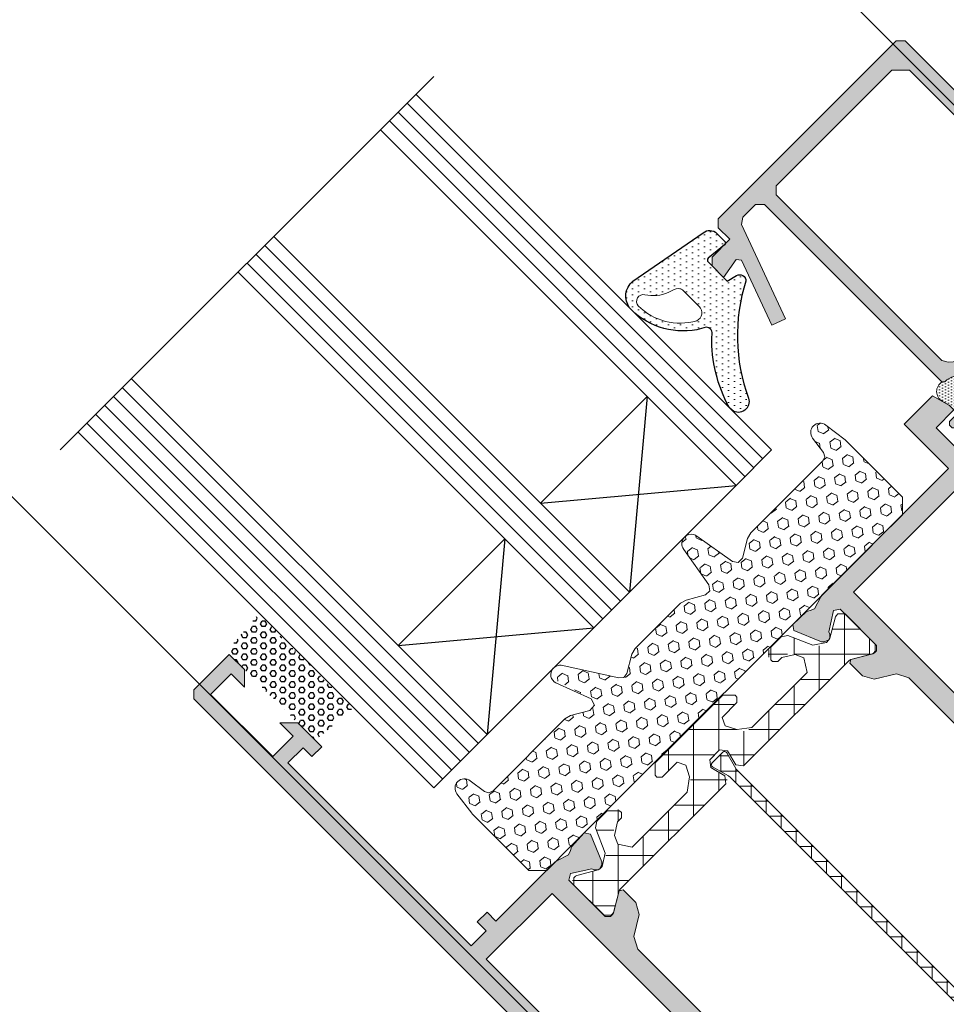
# Model space of a CAD drawing. Header units: metres. Extents: x -115250 to 1551995, y -140807 to 374743.
# Tile 95 of 205: x 115624 to 115697, y 77662 to 77741. Entities that reach past the tile are written whole.
import ezdxf

# ---------------------------------------------------------------- set-up
doc = ezdxf.new("R2010")
doc.units = ezdxf.units.M
doc.header["$LTSCALE"] = 100
doc.linetypes.add('0103aDVOJČERCHOVANÁ', pattern=[6.199999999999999, 3, -1, 0.1, -1, 0.1, -1])
doc.linetypes.add('{ Wide Dash }', pattern=[12, 4, -2, 4, -2])
for name, color, linetype, lineweight in [('010-pomocna', 30, 'Continuous', 15), ('910-dvere', 7, 'Continuous', 15), ('910-tenka', 4, 'Continuous', 15), ('MB-kreskowanie', 251, 'Continuous', 9), ('MB-profile', 7, 'Continuous', 9), ('MB-uszczelki_tworzywa', 251, 'Continuous', 9)]:
    doc.layers.add(name, color=color, linetype=linetype, lineweight=lineweight)

# ---------------------------------------------------------------- blocks, each defined once
blk = doc.blocks.new('K431623X')
at = {"layer": 'MB-kreskowanie'}
h = blk.add_hatch(dxfattribs=at)
h.set_pattern_fill('DOTS', color=256, scale=0.15, angle=225, style=0)
h.set_pattern_definition([(315, (6292.63267752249, -1738.732186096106), (-0.08418990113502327, -0.25256970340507), [0, -0.238125])])
h.paths.add_polyline_path([(16.93448275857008, 0.0930252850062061), (17.09999999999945, 0.2422205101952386, -0.5676369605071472), (18.16951835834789, -0.8363657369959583), (17.99999999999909, -1.469016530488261), (17.99999999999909, -2, -0.1744971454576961), (17.59181304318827, -2.43103448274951, -1.365764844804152)])
at = {"layer": 'MB-profile'}
h = blk.add_hatch(color=256, dxfattribs=at)
h.paths.add_polyline_path([(17.59999999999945, 20.70000000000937), (19.03602471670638, 20.70000000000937), (19.5058710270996, 20.37101007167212), (22.33618442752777, 12.59478791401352), (23.4638155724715, 13.00521208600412), (21.51123312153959, 18.36988827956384), (21.78956832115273, 18.70159525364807), (23.5, 18.40000000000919), (23.5, 19.70000000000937), (23, 20.20000000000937), (21, 20.20000000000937), (21, 21.50000000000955), (20.5, 22.00000000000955), (0.5, 22.00000000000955), (0, 21.50000000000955), (0, 0.1999999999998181), (1.199999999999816, 0.1999999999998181), (1.199999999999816, 0.3000000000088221), (1.399999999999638, 0.5000000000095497), (3.899999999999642, 0.5000000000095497), (4.099999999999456, 0.3000000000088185), (4.099999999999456, -2.295854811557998), (3.849999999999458, -2.440192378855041), (4.000000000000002, -2.99999999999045), (5, -2.99999999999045), (5.300000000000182, -2.699999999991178), (5.300000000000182, -1.49999999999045), (5.800000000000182, -0.9999999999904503), (13.81503768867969, -0.9999999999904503), (14.31253140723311, -1.449999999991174), (15.63333333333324, -3.411083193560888), (15.89999999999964, -3.853299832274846), (15.89999999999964, -3.99999999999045), (16.39999999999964, -4.499999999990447), (16.59999999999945, -4.49999999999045), (17.09785399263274, -4.046275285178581), (17.46308998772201, -3.610458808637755), (17.88972473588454, -3.449999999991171), (18.10766968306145, -3.399999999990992), (18.59999999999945, -3.399999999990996), (19.09999999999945, -2.899999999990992), (19.09999999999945, -2.599999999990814), (18.89999999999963, -2.399999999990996), (17.68317608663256, -2.399999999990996), (17.59181304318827, -2.43103448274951, -1.36576484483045), (16.93448275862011, 0.09302528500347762), (17.09999999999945, 0.2422205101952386), (17.09999999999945, 20.20000000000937)])
h.paths.add_polyline_path([(15.89999999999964, 20.100000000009), (15.89999999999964, 1.453299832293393), (15.63333333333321, 1.011083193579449), (14.74013215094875, 0.2166666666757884), (14.32815858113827, 9.549694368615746e-12), (5.800000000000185, 9.549694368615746e-12), (5.300000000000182, 0.5000000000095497), (5.300000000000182, 0.7000000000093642), (4.300000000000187, 1.700000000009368), (1.899999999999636, 1.700000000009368), (1.399999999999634, 2.200000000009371), (1.399999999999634, 19.600000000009), (2.399999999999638, 20.600000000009), (15.39999999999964, 20.600000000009)], flags=16)
at = {"layer": 'MB-profile', "lineweight": 0}
blk.add_lwpolyline([(17.59181304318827, -2.43103448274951, -1.365764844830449), (16.93448275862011, 0.09302528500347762), (17.09999999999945, 0.2422205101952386), (17.09999999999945, 20.20000000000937), (17.59999999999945, 20.70000000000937), (19.03602471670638, 20.70000000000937), (19.5058710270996, 20.37101007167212), (22.33618442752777, 12.59478791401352), (23.4638155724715, 13.00521208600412), (21.51123312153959, 18.36988827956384), (21.78956832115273, 18.70159525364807), (23.5, 18.40000000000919), (23.5, 19.70000000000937), (23, 20.20000000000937), (21, 20.20000000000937), (21, 21.50000000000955), (20.5, 22.00000000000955), (0.5, 22.00000000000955), (0, 21.50000000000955), (0, 0.1999999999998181), (1.199999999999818, 0.1999999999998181), (1.199999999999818, 0.3000000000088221), (1.399999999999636, 0.5000000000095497), (3.899999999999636, 0.5000000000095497), (4.099999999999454, 0.3000000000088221), (4.099999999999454, -2.295854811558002), (3.849999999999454, -2.440192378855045), (4, -2.99999999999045), (5, -2.99999999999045), (5.300000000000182, -2.699999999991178), (5.300000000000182, -1.49999999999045), (5.800000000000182, -0.9999999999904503), (13.81503768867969, -0.9999999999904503), (14.31253140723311, -1.449999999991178), (15.63333333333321, -3.411083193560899), (15.89999999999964, -3.853299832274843), (15.89999999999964, -3.99999999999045), (16.39999999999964, -4.49999999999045), (16.59999999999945, -4.49999999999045), (17.09785399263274, -4.046275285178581), (17.46308998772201, -3.610458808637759), (17.88972473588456, -3.449999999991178), (18.10766968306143, -3.399999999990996), (18.59999999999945, -3.399999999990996), (19.09999999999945, -2.899999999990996), (19.09999999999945, -2.599999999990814), (18.89999999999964, -2.399999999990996), (17.68317608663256, -2.399999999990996)], format="xyb", close=True, dxfattribs=at)
blk.add_lwpolyline([(1.399999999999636, 2.200000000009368), (1.899999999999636, 1.700000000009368), (4.300000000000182, 1.700000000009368), (5.300000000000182, 0.7000000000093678), (5.300000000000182, 0.5000000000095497), (5.800000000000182, 9.549694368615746e-12), (14.32815858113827, 9.549694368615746e-12), (14.74013215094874, 0.2166666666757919), (15.63333333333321, 1.011083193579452), (15.89999999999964, 1.453299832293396), (15.89999999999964, 20.100000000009), (15.39999999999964, 20.600000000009), (2.399999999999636, 20.600000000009), (1.399999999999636, 19.600000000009)], close=True, dxfattribs=at)
at = {"layer": 'MB-uszczelki_tworzywa'}
blk.add_lwpolyline([(16.93448275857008, 0.0930252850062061), (17.09999999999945, 0.2422205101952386, -0.5745395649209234), (18.16475200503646, -0.8541540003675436), (17.99999999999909, -1.469016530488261), (17.99999999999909, -2, -0.1744971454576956), (17.59181304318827, -2.43103448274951, -1.365764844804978)], format="xyb", close=True, dxfattribs=at)
blk = doc.blocks.new('120927')
at = {"layer": 'MB-kreskowanie'}
h = blk.add_hatch(dxfattribs=at)
h.set_pattern_fill('HEX', color=256, scale=0.15, angle=292.5003447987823, style=0)
h.set_pattern_definition([(292.5003447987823, (-3099.492268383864, 6776.169293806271), (0.7620961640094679, 0.3156759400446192), [0.47625, -0.9524999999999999]), (52.50034479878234, (-3099.492268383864, 6776.169293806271), (-0.6544314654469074, 0.5021566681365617), [0.4762499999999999, -0.9524999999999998]), (352.5003447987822, (-3099.310012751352, 6775.729297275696), (0.1076646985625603, 0.8178326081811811), [0.4762499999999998, -0.9524999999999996])])
edge = h.paths.add_edge_path()
edge.add_arc((22.08038341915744, -16.74567989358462), 0.7500000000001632, 96.15266026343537, 153.3765844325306)
edge.add_line((21.40990503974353, -16.40958653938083), (22.45942140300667, -19.85427523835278))
edge.add_line((22.45942140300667, -19.85427523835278), (22.29219693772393, -20.3914540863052))
edge.add_line((22.29219693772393, -20.3914540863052), (21.73112829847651, -20.43301270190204))
edge.add_line((21.73112829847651, -20.43301270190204), (20.34715370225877, -19.63397459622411))
edge.add_line((20.34715370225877, -19.63397459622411), (19.84715370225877, -19.50000000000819))
edge.add_line((19.84715370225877, -19.50000000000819), (11.46343872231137, -19.50000000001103))
edge.add_line((11.46343872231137, -19.50000000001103), (11.23106700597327, -19.06526309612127))
edge.add_line((11.23106700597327, -19.06526309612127), (11.04502125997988, -17.65210535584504))
edge.add_arc((10.30143761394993, -17.75000000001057), 0.7499999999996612, 7.500000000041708, 172.4999999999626)
edge.add_line((9.557853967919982, -17.65210535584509), (9.305715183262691, -19.56728956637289))
edge.add_line((9.305715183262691, -19.56728956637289), (9.301437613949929, -19.63255266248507))
edge.add_line((9.301437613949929, -19.63255266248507), (9.301437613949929, -25.99999999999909))
edge.add_line((9.301437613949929, -25.99999999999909), (10.30143761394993, -26.99999999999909))
edge.add_line((10.30143761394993, -26.99999999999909), (50.30143761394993, -26.99999999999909))
edge.add_line((50.30143761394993, -26.99999999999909), (51.30143761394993, -25.99999999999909))
edge.add_line((51.30143761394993, -25.99999999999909), (51.30143761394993, -19.63255266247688))
edge.add_line((51.30143761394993, -19.63255266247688), (51.29716004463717, -19.56728956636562))
edge.add_line((51.29716004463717, -19.56728956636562), (51.04502125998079, -17.6521053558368))
edge.add_arc((50.30143761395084, -17.75000000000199), 0.7500000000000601, 7.500000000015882, 172.5000000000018)
edge.add_line((49.55785396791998, -17.65210535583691), (49.33743405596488, -19.32636080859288))
edge.add_line((49.33743405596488, -19.32636080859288), (48.87608579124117, -19.50000000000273))
edge.add_line((48.87608579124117, -19.50000000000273), (40.75572152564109, -19.50000000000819))
edge.add_line((40.75572152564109, -19.50000000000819), (40.25572152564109, -19.63397459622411))
edge.add_line((40.25572152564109, -19.63397459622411), (38.87174692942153, -20.43301270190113))
edge.add_line((38.87174692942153, -20.43301270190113), (38.40060258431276, -20.4484363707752))
edge.add_line((38.40060258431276, -20.4484363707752), (38.12602449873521, -20.06526309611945))
edge.add_line((38.12602449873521, -20.06526309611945), (37.54502125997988, -16.65210398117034))
edge.add_arc((36.80143761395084, -16.74999862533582), 0.7499999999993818, 7.500000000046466, 172.499999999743)
edge.add_line((36.05785396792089, -16.65210398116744), (35.47685072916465, -20.06526309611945))
edge.add_line((35.47685072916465, -20.06526309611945), (35.20227264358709, -20.44843637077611))
edge.add_line((35.20227264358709, -20.44843637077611), (34.73112829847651, -20.43301270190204))
edge.add_line((34.73112829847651, -20.43301270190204), (33.34715370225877, -19.63397459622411))
edge.add_line((33.34715370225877, -19.63397459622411), (32.84715370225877, -19.50000000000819))
edge.add_line((32.84715370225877, -19.50000000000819), (27.75572152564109, -19.50000000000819))
edge.add_line((27.75572152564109, -19.50000000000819), (27.25572152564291, -19.6339745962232))
edge.add_line((27.25572152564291, -19.6339745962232), (25.61166001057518, -20.58317395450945))
edge.add_line((25.61166001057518, -20.58317395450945), (25.18101442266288, -20.23612466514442))
edge.add_line((25.18101442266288, -20.23612466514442), (22.78916281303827, -16.46663618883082))
edge.add_arc((22.02452629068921, -16.8591455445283), 0.859495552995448, 27.1727004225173, 91.63519729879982)
at = {"layer": 'MB-uszczelki_tworzywa'}
blk.add_lwpolyline([(47.50692239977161, -26.99999999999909), (50.30143761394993, -26.99999999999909), (51.30143761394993, -25.99999999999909), (51.30143761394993, -19.63255266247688), (51.29716004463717, -19.56728956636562), (51.04502125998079, -17.65210535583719, 0.8769764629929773), (49.55785396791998, -17.65210535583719), (49.37180822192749, -19.06526309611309), (49.20575869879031, -19.37591990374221), (48.87608579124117, -19.50000000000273), (40.75572152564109, -19.50000000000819), (40.25572152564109, -19.63397459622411), (38.87174692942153, -20.43301270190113), (38.40060258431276, -20.4484363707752), (38.12602449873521, -20.06526309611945), (37.54502125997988, -16.65210398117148, 0.09890263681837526), (37.45034490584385, -16.373941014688, 0.2680257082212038), (36.80000164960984, -15.99999999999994, 0.3758269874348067), (36.05785396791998, -16.65210398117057), (35.47685072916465, -20.06526309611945), (35.20227264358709, -20.44843637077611), (34.73112829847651, -20.43301270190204), (33.34715370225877, -19.63397459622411), (32.84715370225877, -19.50000000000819), (27.75572152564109, -19.50000000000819), (27.25572152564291, -19.6339745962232), (25.87174692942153, -20.43301270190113), (25.4846850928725, -20.48084722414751), (25.18101442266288, -20.23612466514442), (22.78916281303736, -16.46663618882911, 0.2889305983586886), (22, -15.99999999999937, 0.4705221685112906), (21.36294376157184, -16.96426703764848), (22.45942140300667, -19.85427523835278), (22.29219693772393, -20.3914540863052), (21.73112829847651, -20.43301270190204), (20.34715370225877, -19.63397459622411), (19.84715370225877, -19.50000000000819), (11.7267894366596, -19.50000000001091), (11.39711652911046, -19.3759199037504), (11.23106700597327, -19.06526309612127), (11.04502125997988, -17.65210535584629, 0.8769764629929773), (9.557853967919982, -17.65210535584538), (9.305715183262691, -19.56728956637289), (9.301437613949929, -19.63255266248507), (9.301437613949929, -25.99999999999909), (10.30143761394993, -26.99999999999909), (13.09602517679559, -27), (14.26124648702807, -26.99999999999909), (46.34162874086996, -26.99999999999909)], format="xyb", close=True, dxfattribs=at)
blk = doc.blocks.new('120541')
at = {"layer": 'MB-kreskowanie'}
h = blk.add_hatch(dxfattribs=at)
h.set_pattern_fill('DOTS', color=256, scale=0.3, angle=45, style=0)
h.set_pattern_definition([(45, (-4995.66349177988, -1667.548332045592), (-0.1683798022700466, 0.5051394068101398), [0, -0.47625])])
h.paths.add_polyline_path([(-0.4006842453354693, 4.547473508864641e-13), (-0.6229238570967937, 0.8294095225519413, 0.5786169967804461), (-1.460780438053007, 1.052208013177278, -0.16782474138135), (-8.192430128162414, -5.390738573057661, 0.8939734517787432), (-7.600293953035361, -6.985973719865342, 0.1288744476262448), (-2.651725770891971, -3.991301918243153), (-2.600684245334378, -3.899999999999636, -0.4899444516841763), (-1.817395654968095, -3.785589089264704, 0.2823021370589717), (3.416362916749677, -7.015783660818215, 0.4222719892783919), (4.901299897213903, -5.321812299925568), (3.65470918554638, 1.359693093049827, 0.3925039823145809), (2.856939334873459, 2.100000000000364), (1.999315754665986, 2.100000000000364, 0.3888787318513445), (1.80007681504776, 1.917431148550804), (1.80007681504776, 1.882568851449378), (1.94575748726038, 0.2174311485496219, -0.4400105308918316), (1.746518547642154, 0)])
h.paths.add_polyline_path([(1.611626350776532, -3, -0.2553795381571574), (2.110735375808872, -3.464195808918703), (2.276168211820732, -3.958976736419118, 0.1590199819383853), (3.450390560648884, -5.399515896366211, -0.733476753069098), (3.198997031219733, -6.394508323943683, -0.2763033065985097), (-0.9212218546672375, -3.943931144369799, -0.5227537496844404), (-0.2650986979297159, -3)], flags=16)
at = {"layer": 'MB-uszczelki_tworzywa'}
for points in [[(3.57130449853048, -7, 0.393362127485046), (4.901299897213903, -5.321812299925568), (3.65470918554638, 1.359693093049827, 0.3925039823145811), (2.856939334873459, 2.100000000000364), (1.999315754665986, 2.100000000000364, 0.4400105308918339), (1.80007681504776, 1.882568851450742), (1.94575748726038, 0.2174311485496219, -0.4400105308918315), (1.746518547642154, 0), (-0.4006842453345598, 0), (-0.6229238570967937, 0.8294095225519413, 0.5786169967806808), (-1.460780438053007, 1.052208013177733, -0.167824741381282), (-8.192430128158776, -5.390738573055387, 0.7260763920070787), (-7.945093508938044, -7), (-7.66846333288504, -7, 0.02033135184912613), (-7.60029395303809, -6.985973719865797, 0.1288744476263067), (-2.651725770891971, -3.991301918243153, 0.5388056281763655), (-2.651725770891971, -3.991301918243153), (-2.600684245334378, -3.899999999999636, -0.4899444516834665), (-1.817395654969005, -3.78558908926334, 0.2633228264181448), (3.001241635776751, -7)], [(-0.2650986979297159, -3, 0.522753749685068), (-0.921221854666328, -3.943931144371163, 0.2763033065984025), (3.198997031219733, -6.394508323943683, 0.7334767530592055), (3.450390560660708, -5.399515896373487, -0.1590199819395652), (2.276168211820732, -3.958976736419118), (2.110232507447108, -3.462691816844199, 0.2547854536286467), (1.611626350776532, -3)]]:
    blk.add_lwpolyline(points, format="xyb", close=True, dxfattribs=at)
blk = doc.blocks.new('K718744X')
at = {"layer": 'MB-kreskowanie'}
h = blk.add_hatch(dxfattribs=at)
h.set_pattern_fill('_U', color=256, scale=2, angle=315, style=0, double=1, pattern_type=0)
h.set_pattern_definition([(315, (132.2340057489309, 168.8436976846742), (1.414213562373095, 1.414213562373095), []), (44.99999999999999, (132.2340057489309, 168.8436976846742), (-1.414213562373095, 1.414213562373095), [])])
edge = h.paths.add_edge_path()
edge.add_arc((46.65000000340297, -22.199999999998), 2.199999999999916, 285.4040936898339, 310.8322170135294)
edge.add_arc((48.3500000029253, -24.16723155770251), 0.4000000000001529, 360.00000000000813, 490.83221701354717, ccw=False)
edge.add_line((48.75000000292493, -24.16723155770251), (48.75000000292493, -25.84999999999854))
edge.add_arc((49.05000000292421, -25.84999999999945), 0.2999999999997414, 539.999999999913, 629.9999999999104)
edge.add_line((49.05000000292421, -26.14999999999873), (49.25000000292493, -26.14999999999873))
edge.add_arc((49.25000000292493, -25.44999999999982), 0.7000000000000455, 270.0000000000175, 360.0000000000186)
edge.add_line((49.95000000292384, -25.449999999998), (49.95000000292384, -17.84999999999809))
edge.add_arc((49.25000000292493, -17.84999999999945), 0.6999999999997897, 359.9999999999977, 450.0000000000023)
edge.add_line((49.25000000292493, -17.14999999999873), (49.05000000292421, -17.14999999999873))
edge.add_arc((49.05000000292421, -17.449999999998), 0.2999999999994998, 450.0000000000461, 540.0000000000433)
edge.add_line((48.75000000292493, -17.449999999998), (48.75000000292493, -19.13276844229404))
edge.add_arc((48.3500000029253, -19.13276844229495), 0.4000000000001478, 229.1677829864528, 359.99999999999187, ccw=False)
edge.add_arc((46.65000000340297, -21.09999999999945), 2.199999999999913, 409.1677829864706, 434.5959063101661)
edge.add_arc((47.50000000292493, -18.01495542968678), 1.000000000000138, 539.9999999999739, 614.5959063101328, ccw=False)
edge.add_line((46.50000000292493, -18.01495542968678), (46.50000000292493, -11.82373939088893))
edge.add_arc((47.20000000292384, -11.82373939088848), 0.6999999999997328, 425.9999999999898, 539.9999999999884, ccw=False)
edge.add_line((47.48471565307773, -11.18425757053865), (48.15673664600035, -11.48346059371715))
edge.add_arc((47.75000000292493, -12.39700605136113), 1.000000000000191, 360.00000000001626, 426.00000000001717, ccw=False)
edge.add_line((48.75000000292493, -12.39700605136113), (48.75000000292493, -12.84999999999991))
edge.add_arc((49.05000000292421, -12.84999999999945), 0.2999999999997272, 539.999999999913, 629.9999999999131)
edge.add_line((49.05000000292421, -13.14999999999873), (49.25000000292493, -13.14999999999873))
edge.add_arc((49.25000000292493, -12.44999999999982), 0.7000000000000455, 270.0000000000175, 360.0000000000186)
edge.add_line((49.95000000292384, -12.449999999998), (49.95000000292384, -11.29301314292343))
edge.add_arc((49.45000000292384, -11.29301314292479), 0.5000000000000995, 360.0000000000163, 426.0000000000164)
edge.add_line((49.65336832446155, -10.83624041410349), (47.69326335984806, -9.963545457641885))
edge.add_arc((48.10000000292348, -9.049999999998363), 1.000000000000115, 540.000000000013, 606.0000000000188, ccw=False)
edge.add_line((47.10000000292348, -9.049999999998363), (47.10000000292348, -8.863780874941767))
edge.add_line((47.10000000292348, -8.863780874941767), (47.00771817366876, -8.682684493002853))
edge.add_arc((47.18591604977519, -8.591879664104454), 0.2000000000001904, 447.0021355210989, 567.0021635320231, ccw=False)
edge.add_line((47.19637579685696, -8.392153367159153), (47.27480849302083, -8.396260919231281))
edge.add_line((47.27480849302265, -8.39626091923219), (48.02320508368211, -7.099999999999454))
edge.add_arc((47.85000000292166, -6.999999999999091), 0.2000000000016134, 330.0000000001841, 360.0000000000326)
edge.add_line((48.05000000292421, -6.999999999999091), (48.05000000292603, -6.799999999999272))
edge.add_arc((47.65000000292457, -6.800000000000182), 0.4000000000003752, 360.0000000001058, 450.0000000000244)
edge.add_line((47.65000000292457, -6.399999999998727), (44.25000000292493, -6.399999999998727))
edge.add_arc((44.25000000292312, -6.799999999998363), 0.3999999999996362, 449.9999999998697, 540)
edge.add_line((43.85000000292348, -6.799999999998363), (43.85000000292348, -6.999999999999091))
edge.add_arc((44.05000000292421, -6.999999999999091), 0.1999999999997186, 540.0000000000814, 569.9999999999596)
edge.add_line((43.87679492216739, -7.099999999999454), (44.12010153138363, -7.521419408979))
edge.add_line((44.12010153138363, -7.521419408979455), (44.77532931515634, -8.595043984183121))
edge.add_arc((44.6046109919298, -8.69923253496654), 0.1999999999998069, 345.70131057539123, 391.3955108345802, ccw=False)
edge.add_arc((44.50000000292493, -8.77942286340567), 0.2999999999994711, 360.00000000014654, 365.8917819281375, ccw=False)
edge.add_line((44.80000000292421, -8.779422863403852), (44.80000000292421, -20.64999999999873))
edge.add_arc((45.20000000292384, -20.64999999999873), 0.3999999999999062, 540.0000000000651, 644.556932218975)
edge.add_line((45.30053675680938, -21.03715934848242), (46.54946324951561, -20.71284065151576))
edge.add_arc((46.65000000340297, -21.09999999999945), 0.3999999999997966, 359.9999999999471, 464.5569322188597, ccw=False)
edge.add_line((47.0500000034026, -21.09999999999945), (47.0500000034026, -22.19999999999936))
edge.add_arc((46.65000000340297, -22.19999999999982), 0.399999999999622, 255.4430677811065, 360.00000000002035, ccw=False)
edge.add_line((46.54946324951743, -22.58715934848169), (45.30053675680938, -22.26284065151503))
edge.add_arc((45.20000000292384, -22.64999999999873), 0.4000000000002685, 435.4430677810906, 540)
edge.add_line((44.80000000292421, -22.64999999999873), (44.80000000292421, -34.52057713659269))
edge.add_arc((44.50000000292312, -34.52057713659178), 0.3000000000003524, 355.1716995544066, 359.99999999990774, ccw=False)
edge.add_arc((44.60641163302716, -34.60000000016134), 0.1999999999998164, 328.6044891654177, 375.71540437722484, ccw=False)
edge.add_line((44.7771299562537, -34.70418855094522), (44.09675395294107, -35.81901978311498))
edge.add_line((44.09675395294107, -35.81901978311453), (43.87679492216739, -36.199999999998))
edge.add_arc((44.05000000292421, -36.29999999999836), 0.1999999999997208, 510.0000000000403, 539.9999999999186)
edge.add_line((43.85000000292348, -36.29999999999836), (43.85000000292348, -36.49999999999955))
edge.add_arc((44.25000000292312, -36.49999999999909), 0.3999999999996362, 540, 630.0000000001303)
edge.add_line((44.25000000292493, -36.89999999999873), (47.65000000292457, -36.89999999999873))
edge.add_arc((47.65000000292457, -36.49999999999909), 0.4000000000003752, 270, 359.9999999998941)
edge.add_line((48.05000000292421, -36.49999999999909), (48.05000000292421, -36.29999999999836))
edge.add_arc((47.85000000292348, -36.29999999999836), 0.2000000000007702, 360.0000000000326, 389.9999999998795)
edge.add_line((48.0232050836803, -36.199999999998), (47.27443124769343, -34.90308567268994))
edge.add_line((47.27443124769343, -34.90308567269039), (47.19817643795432, -34.90707916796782))
edge.add_arc((47.18771669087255, -34.70735287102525), 0.1999999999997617, 152.9978364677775, 272.9978644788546, ccw=False)
edge.add_line((47.00951881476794, -34.61654804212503), (47.1000000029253, -34.43898528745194))
edge.add_line((47.10000000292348, -34.43898528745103), (47.10000000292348, -34.24999999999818))
edge.add_arc((48.10000000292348, -34.24999999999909), 1.000000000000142, 473.9999999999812, 539.9999999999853, ccw=False)
edge.add_line((47.69326335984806, -33.33645454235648), (49.65336832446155, -32.46375958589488))
edge.add_arc((49.45000000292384, -32.00698685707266), 0.5000000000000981, 293.9999999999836, 359.9999999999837)
edge.add_line((49.95000000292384, -32.00698685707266), (49.95000000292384, -30.84999999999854))
edge.add_arc((49.25000000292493, -30.84999999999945), 0.6999999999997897, 359.9999999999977, 450.0000000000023)
edge.add_line((49.25000000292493, -30.14999999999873), (49.05000000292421, -30.14999999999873))
edge.add_arc((49.05000000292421, -30.449999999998), 0.2999999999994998, 450.0000000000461, 540.0000000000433)
edge.add_line((48.75000000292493, -30.449999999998), (48.75000000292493, -30.90299394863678))
edge.add_arc((47.75000000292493, -30.90299394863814), 1.000000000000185, 293.99999999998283, 359.99999999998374, ccw=False)
edge.add_line((48.15673664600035, -31.81653940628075), (47.48471565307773, -32.11574242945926))
edge.add_arc((47.20000000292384, -31.47626060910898), 0.6999999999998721, 179.999999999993, 293.9999999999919, ccw=False)
edge.add_line((46.50000000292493, -31.47626060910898), (46.50000000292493, -25.28504457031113))
edge.add_arc((47.50000000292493, -25.28504457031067), 0.9999999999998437, 465.4040936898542, 540.000000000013, ccw=False)
h = blk.add_hatch(dxfattribs=at)
h.set_pattern_fill('_USER', color=256, scale=1.2, angle=45, style=0, double=1, pattern_type=0)
h.set_pattern_definition([(45, (-9755.001640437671, -3151.791581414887), (-0.8485281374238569, 0.848528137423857), []), (135, (-9755.001640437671, -3151.791581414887), (-0.848528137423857, -0.8485281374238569), [])])
h.paths.add_polyline_path([(44.96496378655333, -22.04986920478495, -0.06554346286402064), (45.09437835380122, -22.06686793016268), (46.49829346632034, -22.44259984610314, 0.4930532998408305), (46.75000000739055, -22.24939934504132), (46.75000000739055, -21.0506006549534, 0.4930532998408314), (46.49829346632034, -20.85740015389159), (45.09437835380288, -21.2331320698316, -0.06539461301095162), (44.96526021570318, -21.25013079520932), (3.542715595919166, -21.25013079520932, -0.0655434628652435), (3.413301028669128, -21.23313206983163), (2.009385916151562, -20.85740015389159, 0.4930532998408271), (1.757679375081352, -21.0506006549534), (1.757679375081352, -22.24939934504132, 0.4930532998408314), (2.009385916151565, -22.44259984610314), (3.413301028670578, -22.06686793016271, -0.06539461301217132), (3.542419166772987, -22.04986920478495)])
at = {"layer": 'MB-profile'}
h = blk.add_hatch(color=256, dxfattribs=at)
h.paths.add_polyline_path([(49.57720729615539, -10.20871701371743), (49.99423309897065, -9.92208002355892), (49.94177935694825, -8.421619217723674), (49.78695699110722, -8.169466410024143), (49.64663097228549, -7.814138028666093), (49.97553407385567, -6.801748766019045), (50.00000000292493, -6.647258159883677), (50.00000000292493, 1.546140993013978e-11), (51.00000000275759, -2.637534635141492e-11), (51.00000000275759, 1.100000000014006), (50.00000000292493, 1.100000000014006), (50.00000000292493, 2.800000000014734), (70.6000000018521, 2.800000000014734), (70.6000000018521, 1.100000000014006), (69.6000000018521, 1.100000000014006), (69.6000000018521, 1.546140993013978e-11), (72.30000000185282, 1.364242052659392e-11), (73.30000000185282, 1.000000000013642), (71.80000000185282, 1.000000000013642), (71.80000000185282, 3.300000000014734), (78.80000000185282, 3.300000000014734), (78.80000000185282, 1.000000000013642), (77.30000000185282, 1.000000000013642), (78.30000000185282, 1.364242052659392e-11), (80.00000000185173, 1.364242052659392e-11), (80.00000000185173, 4.000000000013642), (79.50000000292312, 4.500000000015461), (5.500000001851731, 4.500000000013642), (5.000000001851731, 4.000000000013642), (5.000000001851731, -3.999999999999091), (4.500000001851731, -4.499999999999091), (-3.999999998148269, -4.499999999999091), (-4.499999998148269, -4.999999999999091), (-4.499999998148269, -5.400000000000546), (-3.999999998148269, -5.900000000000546), (-1.499999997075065, -5.899999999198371), (-1.499999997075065, -6.564259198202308), (-1.478928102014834, -6.776909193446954), (-1.141705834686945, -7.814905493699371), (-1.282031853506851, -8.170233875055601), (-1.436854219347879, -8.422386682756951), (-1.489307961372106, -9.922847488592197), (-1.072282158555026, -10.20948447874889), (1.113557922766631, -9.281747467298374), (1.263645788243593, -9.141798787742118), (1.399999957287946, -8.779422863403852), (1.359807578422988, -8.629422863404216), (1.133765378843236, -8.40207433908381), (0.9555672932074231, -8.311269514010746), (0.01387229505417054, -6.861066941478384), (0.3026793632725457, -6.399999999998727), (4.400314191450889, -6.399999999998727), (4.700314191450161, -6.699999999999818), (4.700314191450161, -6.920925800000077), (4.656391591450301, -7.077208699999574), (3.740192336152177, -8.629422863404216), (3.900314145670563, -8.899999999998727), (6.700314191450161, -8.899999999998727), (6.900314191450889, -8.699999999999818), (6.900314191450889, -6.599999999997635), (7.100314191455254, -6.399999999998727), (40.45717299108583, -6.399999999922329), (41.387527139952, -6.876106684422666), (42.32986449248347, -8.420175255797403), (43.18345612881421, -8.899232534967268), (44.6046109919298, -8.899232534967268), (44.75980762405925, -8.629422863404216), (43.84853354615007, -7.076441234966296), (43.80461094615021, -6.9201583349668), (43.80461094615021, -6.699232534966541), (44.10461094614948, -6.399232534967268), (48.20224577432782, -6.399232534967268), (48.49105284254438, -6.860299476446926), (47.54935784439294, -8.310502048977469), (47.37115975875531, -8.401306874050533), (47.14019238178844, -8.629422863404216), (47.10000000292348, -8.779422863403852), (47.24127934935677, -9.141031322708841), (47.39136721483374, -9.280980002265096)])
h.paths.add_polyline_path([(48.40000000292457, -4.700000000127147), (6.700000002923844, -4.699999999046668), (6.700000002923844, 2.70000000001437), (48.40000000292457, 2.70000000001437)], flags=16)
h = blk.add_hatch(color=256, dxfattribs=at)
h.paths.add_polyline_path([(55.00000000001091, -72.49999999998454), (55.00000000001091, -68.9019237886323), (53.50000000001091, -68.49999999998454), (53.00000000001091, -68.49999999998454), (53.00000000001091, -70.49999999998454), (50.00000000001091, -70.49999999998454), (50.00000000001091, -61.69999999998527), (49.80000000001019, -61.49999999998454), (50.00000000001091, -61.29999999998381), (50.00000000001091, -52.50000000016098), (53.00000000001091, -52.50000000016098), (53.00000000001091, -54.50000000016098), (53.50000000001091, -54.50000000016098), (55.00000000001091, -54.09807621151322), (55.00000000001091, -50.90000000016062), (50.00000000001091, -50.90000000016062), (50.00000000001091, -36.64643185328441), (49.97553407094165, -36.49194124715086), (49.64843161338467, -35.48509450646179), (49.78875763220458, -35.12976612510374), (49.94357999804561, -34.87761331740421), (49.99603374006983, -33.37715251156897), (49.57900793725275, -33.09051552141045), (47.3931678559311, -34.01825253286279), (47.24307999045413, -34.15820121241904), (47.10000000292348, -34.5205771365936), (47.14019238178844, -34.67057713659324), (47.37296039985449, -34.89792566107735), (47.5511584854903, -34.98873048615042), (48.49285348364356, -36.43893305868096), (48.20404641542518, -36.90000000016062), (44.10641158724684, -36.90000000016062), (43.80641158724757, -36.60000000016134), (43.80641158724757, -36.37907420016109), (43.85033418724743, -36.22279130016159), (44.75980762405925, -34.67057713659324), (44.60641163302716, -34.40000000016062), (43.18525676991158, -34.40000000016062), (42.33166513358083, -34.87905727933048), (41.38932778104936, -36.42312585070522), (40.46969454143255, -36.90000000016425), (7.100000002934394, -36.90000000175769), (6.900000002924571, -36.70000000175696), (6.900000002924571, -34.6000000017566), (6.700000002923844, -34.40000000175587), (3.899999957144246, -34.40000000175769), (3.740192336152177, -34.67057713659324), (4.700000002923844, -36.29722998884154), (4.700000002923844, -36.6000000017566), (4.400000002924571, -36.90000000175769), (4.24999995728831, -36.89999999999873), (0.8499999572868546, -36.89999999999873), (0.3023651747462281, -36.90000000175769), (0.01355810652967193, -36.43893306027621), (0.9552531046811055, -34.98873048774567), (1.133451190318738, -34.89792566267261), (1.359807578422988, -34.67057713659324), (1.399999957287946, -34.5205771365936), (1.263331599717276, -34.1582012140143), (1.113243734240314, -34.01825253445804), (-1.072596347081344, -33.09051552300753), (-1.489622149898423, -33.37715251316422), (-1.437168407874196, -34.87761331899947), (-1.282346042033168, -35.129766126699), (-1.142020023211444, -35.48509450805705), (-1.479242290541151, -36.52309080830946), (-1.499999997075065, -36.73836357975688), (-1.499999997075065, -49.30000000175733), (-1.299999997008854, -49.50000000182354), (-1.499999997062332, -49.70000000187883), (-1.499999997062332, -62.0999999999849), (-2.199999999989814, -62.0999999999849), (-2.699999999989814, -62.5999999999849), (-2.699999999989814, -62.99999999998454), (-2.199999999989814, -63.49999999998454), (4.500000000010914, -63.49999999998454), (5.000000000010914, -63.99999999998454), (5.000000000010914, -70.19999999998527), (4.500000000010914, -70.69999999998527), (-10.59999999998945, -70.69999999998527), (-10.59999999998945, -67.99999999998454), (-12.29999999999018, -67.99999999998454), (-13.29999999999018, -68.99999999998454), (-11.79999999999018, -68.99999999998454), (-11.79999999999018, -71.29999999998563), (-18.79999999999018, -71.29999999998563), (-18.79999999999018, -68.99999999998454), (-17.29999999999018, -68.99999999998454), (-18.29999999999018, -67.99999999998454), (-19.99999999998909, -67.99999999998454), (-19.99999999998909, -71.99999999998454), (-19.49999999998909, -72.49999999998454)])
h.paths.add_polyline_path([(48.40000000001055, -61.80000000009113), (46.90000000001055, -61.80000000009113), (46.90000000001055, -62.70000000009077), (47.40000000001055, -63.20000000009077), (47.90000000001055, -63.20000000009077), (48.40000000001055, -63.70000000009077), (48.40000000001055, -70.20000000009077), (47.90000000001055, -70.70000000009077), (7.200000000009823, -70.70000000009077), (6.700000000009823, -70.20000000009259), (6.700000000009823, -62.80000000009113), (5.700000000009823, -61.80000000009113), (0.3000000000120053, -61.80000000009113), (0.3000000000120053, -53.50000000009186), (0.5000000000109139, -53.50000000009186), (0.5000000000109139, -45.50000000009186), (0.3000000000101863, -45.50000000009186), (0.3000000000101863, -38.60000000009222), (48.40000000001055, -38.60000000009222)], flags=16)
at = {"layer": 'MB-profile', "lineweight": 0}
for points in [[(7.100314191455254, -6.399999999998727), (40.45717299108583, -6.399999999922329), (41.387527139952, -6.876106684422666), (42.32986449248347, -8.420175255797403), (43.18345612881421, -8.899232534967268), (44.6046109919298, -8.899232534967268), (44.75980762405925, -8.629422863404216), (43.84853354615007, -7.076441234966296), (43.80461094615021, -6.9201583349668), (43.80461094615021, -6.699232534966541), (44.10461094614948, -6.399232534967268), (48.20224577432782, -6.399232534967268), (48.49105284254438, -6.860299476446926), (47.54935784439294, -8.310502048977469), (47.37115975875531, -8.401306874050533), (47.14019238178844, -8.629422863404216), (47.10000000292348, -8.779422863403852), (47.24127934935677, -9.141031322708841), (47.39136721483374, -9.280980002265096), (49.57720729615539, -10.20871701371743), (49.99423309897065, -9.92208002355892), (49.94177935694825, -8.421619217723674), (49.78695699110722, -8.169466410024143), (49.64663097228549, -7.814138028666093), (49.97553407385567, -6.801748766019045), (50.00000000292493, -6.647258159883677), (50.00000000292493, 1.546140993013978e-11), (51.00000000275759, -2.637534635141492e-11), (51.00000000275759, 1.100000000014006), (50.00000000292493, 1.100000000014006), (50.00000000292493, 2.800000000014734), (70.6000000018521, 2.800000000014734), (70.6000000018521, 1.100000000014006), (69.6000000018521, 1.100000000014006), (69.6000000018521, 1.546140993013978e-11), (72.30000000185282, 1.364242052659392e-11), (73.30000000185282, 1.000000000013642), (71.80000000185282, 1.000000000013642), (71.80000000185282, 3.300000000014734), (78.80000000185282, 3.300000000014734), (78.80000000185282, 1.000000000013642), (77.30000000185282, 1.000000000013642), (78.30000000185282, 1.364242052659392e-11), (80.00000000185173, 1.364242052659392e-11), (80.00000000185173, 4.000000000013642), (79.50000000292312, 4.500000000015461), (5.500000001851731, 4.500000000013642)], [(7.100000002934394, -36.90000000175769), (40.46969454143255, -36.90000000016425), (41.38932778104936, -36.42312585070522), (42.33166513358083, -34.87905727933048), (43.18525676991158, -34.40000000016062), (44.60641163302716, -34.40000000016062), (44.75980762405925, -34.67057713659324), (43.85033418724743, -36.22279130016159), (43.80641158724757, -36.37907420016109), (43.80641158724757, -36.60000000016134), (44.10641158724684, -36.90000000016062), (48.20404641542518, -36.90000000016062), (48.49285348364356, -36.43893305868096), (47.5511584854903, -34.98873048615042), (47.37296039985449, -34.89792566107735), (47.14019238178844, -34.67057713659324), (47.10000000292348, -34.5205771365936), (47.24307999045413, -34.15820121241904), (47.3931678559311, -34.01825253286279), (49.57900793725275, -33.09051552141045), (49.99603374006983, -33.37715251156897), (49.94357999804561, -34.87761331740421), (49.78875763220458, -35.12976612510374), (49.64843161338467, -35.48509450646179), (49.97553407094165, -36.49194124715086), (50.00000000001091, -36.64643185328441), (50.00000000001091, -50.90000000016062), (55.00000000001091, -50.90000000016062), (55.00000000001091, -54.09807621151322), (53.50000000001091, -54.50000000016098)], [(53.00000000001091, -54.50000000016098), (53.00000000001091, -52.50000000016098), (50.00000000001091, -52.50000000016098)]]:
    blk.add_lwpolyline(points, dxfattribs=at)
for points in [[(48.40000000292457, 2.70000000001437), (48.40000000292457, -4.700000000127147), (6.700000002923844, -4.699999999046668), (6.700000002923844, 2.70000000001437)], [(0.5000000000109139, -45.50000000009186), (0.5000000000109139, -53.50000000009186), (0.3000000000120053, -53.50000000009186), (0.3000000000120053, -61.80000000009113), (5.700000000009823, -61.80000000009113), (6.700000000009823, -62.80000000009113), (6.700000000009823, -70.20000000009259), (7.200000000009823, -70.70000000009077), (47.90000000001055, -70.70000000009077), (48.40000000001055, -70.20000000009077), (48.40000000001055, -63.70000000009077), (47.90000000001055, -63.20000000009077), (47.40000000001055, -63.20000000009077), (46.90000000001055, -62.70000000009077), (46.90000000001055, -61.80000000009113), (48.40000000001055, -61.80000000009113), (48.40000000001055, -38.60000000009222), (0.3000000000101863, -38.60000000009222), (0.3000000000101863, -45.50000000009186)]]:
    blk.add_lwpolyline(points, close=True, dxfattribs=at)
at = {"layer": 'MB-uszczelki_tworzywa'}
blk.add_lwpolyline([(49.05000000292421, -17.14999999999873), (49.25000000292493, -17.14999999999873), (49.95000000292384, -17.84999999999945), (49.95000000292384, -25.449999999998), (49.25000000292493, -26.14999999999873), (49.05000000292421, -26.14999999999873), (48.75000000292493, -25.84999999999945), (48.75000000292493, -24.16723155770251), (48.08846154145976, -23.86458054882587), (47.23437500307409, -24.32096814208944), (46.50000000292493, -25.28504457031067), (46.50000000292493, -31.47626060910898), (47.48471565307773, -32.11574242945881), (48.15673664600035, -31.81653940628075), (48.75000000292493, -30.90299394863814), (48.75000000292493, -30.449999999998), (49.05000000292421, -30.14999999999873), (49.25000000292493, -30.14999999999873), (49.95000000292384, -30.84999999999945), (49.95000000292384, -32.00698685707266), (49.65336832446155, -32.46375958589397), (47.69326335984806, -33.33645454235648), (47.10000000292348, -34.24999999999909), (47.10000000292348, -34.5205771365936), (47.14019238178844, -34.67057713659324), (48.0232050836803, -36.199999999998), (48.05000000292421, -36.29999999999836), (48.05000000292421, -36.49999999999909), (47.65000000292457, -36.89999999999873), (44.25000000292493, -36.89999999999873), (43.85000000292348, -36.49999999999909), (43.85000000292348, -36.29999999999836), (43.87679492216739, -36.199999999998), (44.75980762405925, -34.67057713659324), (44.80000000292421, -34.5205771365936), (44.80000000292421, -22.64999999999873), (45.30053675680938, -22.26284065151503), (46.54946324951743, -22.58715934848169), (47.0500000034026, -22.199999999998), (47.0500000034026, -21.09999999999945), (46.54946324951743, -20.71284065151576), (45.30053675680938, -21.03715934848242), (44.80000000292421, -20.64999999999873), (44.80000000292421, -8.779422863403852), (44.75980762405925, -8.629422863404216), (43.87679492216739, -7.099999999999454), (43.85000000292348, -6.999999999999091), (43.85000000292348, -6.799999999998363), (44.25000000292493, -6.399999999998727), (47.65000000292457, -6.399999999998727), (48.05000000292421, -6.799999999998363), (48.05000000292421, -6.999999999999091), (48.0232050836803, -7.099999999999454), (47.14019238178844, -8.629422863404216), (47.10000000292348, -8.779422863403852), (47.10000000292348, -9.049999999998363), (47.69326335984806, -9.963545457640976), (49.65336832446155, -10.83624041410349), (49.95000000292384, -11.29301314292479), (49.95000000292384, -12.449999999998), (49.25000000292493, -13.14999999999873), (49.05000000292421, -13.14999999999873), (48.75000000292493, -12.84999999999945), (48.75000000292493, -12.39700605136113), (48.15673664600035, -11.48346059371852), (47.48471565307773, -11.18425757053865), (46.50000000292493, -11.82373939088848), (46.50000000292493, -18.01495542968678), (47.23437500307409, -18.97903185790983), (48.08846154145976, -19.4354194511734), (48.75000000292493, -19.13276844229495), (48.75000000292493, -17.449999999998)], close=True, dxfattribs=at)
blk.add_lwpolyline([(44.9649637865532, -22.04986920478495), (3.542715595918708, -22.04986920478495, 0.06554346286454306), (3.413301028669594, -22.06686793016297), (2.009385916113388, -22.44259984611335, -0.4930532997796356), (1.757679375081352, -22.24939934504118), (1.757679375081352, -21.05060065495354, -0.4930532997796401), (2.009385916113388, -20.85740015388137), (3.413301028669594, -21.23313206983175, 0.06554346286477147), (3.542715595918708, -21.25013079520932), (44.9649637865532, -21.25013079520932, 0.0655434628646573), (45.09437835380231, -21.23313206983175), (46.49829346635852, -20.85740015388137, -0.4930532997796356), (46.75000000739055, -21.05060065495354), (46.75000000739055, -22.24939934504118, -0.4930532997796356), (46.49829346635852, -22.44259984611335), (45.09437835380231, -22.06686793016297, 0.06554346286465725), (44.9649637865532, -22.04986920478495)], format="xyb", close=True, dxfattribs=at)

msp = doc.modelspace()

# ---------------------------------------------------------------- hatches: boundary and pattern name
h = msp.add_hatch()
h.set_pattern_fill('HEX', color=256, scale=0.08, angle=270, style=0)
h.set_pattern_definition([(180, (114411.6620501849, 79242.66261897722), (1.093883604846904e-16, 0.4399408), [0.254, -0.508]), (59.99999999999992, (114411.6620501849, 79242.66261897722), (0.3809999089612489, -0.2199704), [0.2539999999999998, -0.5079999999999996]), (120, (114411.4080501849, 79242.66261897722), (0.380999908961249, 0.2199703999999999), [0.2539999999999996, -0.5079999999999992])])
edge = h.paths.add_edge_path()
edge.add_line((115640.1628006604, 77690.52584512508), (115642.3793084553, 77693.11766344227))
edge.add_arc((115642.6033064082, 77692.91810162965), 0.2999999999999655, 45.000000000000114, 138.3018656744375, ccw=False)
edge.add_line((115642.8154384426, 77693.13023366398), (115643.7007328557, 77692.24493925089))
edge.add_line((115643.7007328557, 77692.2449392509), (115644.2018807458, 77691.60237000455))
edge.add_line((115644.2018807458, 77691.60237000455), (115645.3478991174, 77690.45635163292))
edge.add_line((115645.3478991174, 77690.45635163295), (115645.8957340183, 77690.04993808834))
edge.add_line((115645.8957340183, 77690.04993808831), (115646.7810284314, 77689.16464367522))
edge.add_line((115646.7810284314, 77689.16464367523), (115647.187441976, 77688.61680877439))
edge.add_line((115647.187441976, 77688.61680877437), (115648.3334603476, 77687.47079040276))
edge.add_line((115648.3334603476, 77687.47079040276), (115648.9760295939, 77686.96964251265))
edge.add_line((115648.976029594, 77686.96964251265), (115649.8613240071, 77686.08434809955))
edge.add_arc((115649.6491919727, 77685.87221606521), 0.2999999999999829, 311.69813432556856, 405, ccw=False)
edge.add_line((115649.8487537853, 77685.64821811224), (115647.2569354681, 77683.43171031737))
edge.add_arc((115647.0573736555, 77683.65570827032), 0.2999999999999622, 225, 311.69813432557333, ccw=False)
edge.add_line((115646.8452416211, 77683.44357623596), (115640.174666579, 77690.11415127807))
edge.add_arc((115640.3867986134, 77690.32628331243), 0.3000000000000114, 138.3018656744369, 225, ccw=False)

# ---------------------------------------------------------------- linework, layer by layer
for p, q in [((115626.7502148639, 77706.3670301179), (115656.4486996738, 77736.06551492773)), ((115682.6095647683, 77705.65729724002), (115654.3322179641, 77733.949033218)), ((115681.904435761, 77704.94821163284), (115653.62511116, 77733.24192641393)), ((115681.1971491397, 77704.24128473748), (115652.9180043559, 77732.53481960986)), ((115670.590727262, 77693.63450313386), (115642.311402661, 77721.92821791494)), ((115671.2958562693, 77694.34358874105), (115643.0185094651, 77722.63532471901)), ((115669.8834406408, 77692.9275762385), (115641.604295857, 77721.22111111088)), ((115659.9823090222, 77683.03290727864), (115631.6992005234, 77711.31601577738)), ((115659.275202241, 77682.32580049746), (115630.9920937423, 77710.60890899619)), ((115658.5680954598, 77681.61869371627), (115630.2849869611, 77709.901802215)), ((115657.8609886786, 77680.91158693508), (115629.5778801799, 77709.19469543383)), ((115657.1538818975, 77680.20448015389), (115628.8707733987, 77708.48758865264))]:
    msp.add_line(p, q)
for points in [[(115652.2060589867, 77731.8228742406), (115680.4903302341, 77703.53860299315), (115683.3187573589, 77706.3670301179), (115655.0344861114, 77734.65130136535)], [(115640.8923504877, 77720.50916574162), (115669.1766217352, 77692.22489449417), (115672.0050488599, 77695.0533216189), (115643.7207776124, 77723.33759286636)], [(115628.1644284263, 77707.78124368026), (115656.4486996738, 77679.4969724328), (115660.6913403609, 77683.73961311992), (115632.4070691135, 77712.02388436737)], [(115664.933981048, 77702.12438943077), (115680.4903302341, 77703.53860299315), (115673.4192624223, 77710.60967080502), (115672.0050488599, 77695.0533216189)], [(115653.620272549, 77690.81068093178), (115669.1766217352, 77692.22489449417), (115662.1055539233, 77699.29596230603), (115660.6913403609, 77683.73961311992)]]:
    msp.add_lwpolyline(points)
msp.add_lwpolyline([(115672.0266913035, 77717.65909080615, -0.393362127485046), (115672.272900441, 77719.78619747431), (115677.8789109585, 77723.62926250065, -0.3925039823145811), (115678.9664954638, 77723.58863006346), (115679.572926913, 77722.98219861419, -0.4400105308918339), (115679.5600630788, 77722.68756836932), (115678.2796211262, 77721.6131499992, 0.4400105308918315), (115678.2667572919, 77721.31851975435), (115679.7850589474, 77719.80021809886), (115680.5286871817, 77720.2295520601, -0.5786169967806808), (115681.2786835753, 77719.79464031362, 0.167824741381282), (115681.4828274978, 77710.47879394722, -0.7260763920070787), (115680.1700144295, 77709.51576768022), (115679.9744073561, 77709.71137475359, -0.02033135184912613), (115679.9361224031, 77709.76949586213, -0.1288744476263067), (115678.5545090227, 77715.38621471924, -0.5388056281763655), (115678.5545090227, 77715.38621471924), (115678.5829774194, 77715.48686673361, 0.4899444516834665), (115678.1100094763, 77716.12163613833, -0.2633228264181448), (115672.4297866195, 77717.25599549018)], format="xyb", close=True)
for points in [[(115672.0050488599, 77695.0533216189), (115680.4903302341, 77703.53860299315), (115673.4192624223, 77710.60967080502), (115664.933981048, 77702.12438943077)], [(115660.6913403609, 77683.73961311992), (115669.1766217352, 77692.22489449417), (115662.1055539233, 77699.29596230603), (115653.620272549, 77690.81068093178)]]:
    msp.add_lwpolyline(points, close=True)
at = {"layer": '010-pomocna', "color": 0, "linetype": '{ Wide Dash }', "flags": 128}
for points in [[(116926.6947612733, 73944.27515027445), (116926.6947612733, 74409.31818544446, 0.4142161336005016), (111276.4844238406, 80059.47892152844), (109626.6749858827, 80059.47892152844)], [(116826.6947612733, 73944.27515027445), (116826.6947612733, 74409.31818544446, 0.4142161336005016), (111276.4853017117, 79959.47892153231), (109626.6749858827, 79959.47892152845)]]:
    msp.add_lwpolyline(points, format="xyb", dxfattribs=at)
at = {"layer": '910-dvere', "color": 0, "linetype": 'Continuous'}
msp.add_lwpolyline([(114520.2200668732, 78911.41744083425), (114467.1756332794, 78858.3730072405), (115725.8374160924, 77599.71122442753), (115778.8818496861, 77652.75565802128)], close=True, dxfattribs=at)
at = {"layer": '910-tenka', "color": 0, "linetype": '0103aDVOJČERCHOVANÁ', "flags": 128}
msp.add_lwpolyline([(117006.2224123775, 74490.31751234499, 0.4103753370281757), (111284.828516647, 80139.54091076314), (109626.6749858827, 80139.47892152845)], format="xyb", dxfattribs=at)

# ---------------------------------------------------------------- block references
for name, p, rotation in [('K718744X', (115696.7551378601, 77633.5336746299), 135), ('120927', (115639.0542052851, 77684.72718635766), 44.99999999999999)]:
    msp.add_blockref(name, p, dxfattribs=dict(rotation=rotation))
at = {"xscale": -1}
for name, p, rotation in [('K431623X', (115709.1295041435, 77723.6897862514), 44.99999999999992), ('120541', (115679.5017300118, 77720.08354166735), 314.9999999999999)]:
    msp.add_blockref(name, p, dxfattribs=dict(at, rotation=rotation))

doc.saveas('drawing.dxf')
